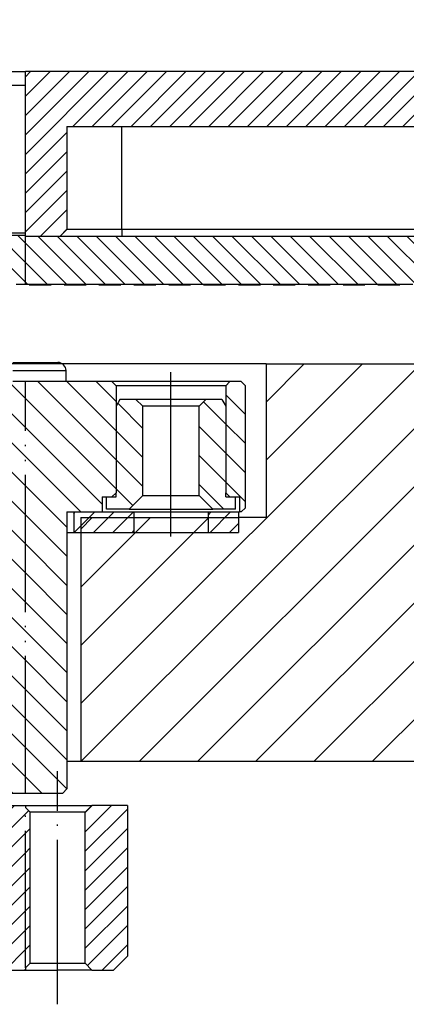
# Model space of a CAD drawing. Extents: x -1765 to 4890, y -3431 to 1272.
# Tile 160 of 189: x 3301 to 3330, y -2519 to -2447. Entities that reach past the tile are written whole.
import ezdxf

# ---------------------------------------------------------------- set-up
doc = ezdxf.new("R2010")
doc.units = 0
for name, pattern in [('DASHED', [15, 7, -8]), ('DOT_CENTER', [14, 12, -1, 0, -1]), ('PHANTOM', [13, 10, -1, 0, -1, 0, -1])]:
    doc.linetypes.add(name, pattern=pattern)
doc.layers.get('0').update_dxf_attribs({"linetype": 'CONTINUOUS'})
doc.layers.add('1', color=7, linetype='CONTINUOUS')
doc.dimstyles.get("Standard").update_dxf_attribs({"dimtxt": 0.18, "dimasz": 0.18, "dimexe": 0.18, "dimexo": 0.0625, "dimgap": 0.09, "dimtad": 0, "dimtih": 1, "dimtoh": 1, "dimdec": 4, "dimzin": 0, "dimtxsty": 'STANDARD', "dimcen": 0.09, "dimazin": 3, "dimtfac": 1, "dimtdec": 4, "dimtofl": 0, "dimtmove": 0, "dimatfit": 3, "dimtolj": 1, "dimtzin": 0})
pattern_1 = [(225, (0, 0), (0.70710678, -0.70710678), [])]
pattern_2 = [(135, (0, 0), (-1.06066017, -1.06066017), [])]
pattern_3 = [(135, (0, 0), (-0.70710678, -0.70710678), [])]

# ---------------------------------------------------------------- blocks, each defined once
blk = doc.blocks.new('RING_CARRIER__2', base_point=(2925.83, -2517.051))
at = {"layer": '1', "linetype": 'CONTINUOUS'}
h = blk.add_hatch(dxfattribs=at)
h.set_pattern_fill('USER', color=6, scale=3, angle=45, pattern_type=0)
h.set_pattern_definition([(45, (0, 400), (-2.1213203, 2.1213203), [])])
h.paths.add_polyline_path([(3387.83, -2472.051), (3319.415, -2472.051), (3319.415, -2483.251), (3317.415, -2483.251), (3314.165, -2483.251), (3308.665, -2483.251), (3305.915, -2483.251), (3305.915, -2501.051), (3339.415, -2501.051), (3339.415, -2484.051), (3355.415, -2484.051), (3355.415, -2478.051), (3377.83, -2478.051), (3377.83, -2488.051), (3381.83, -2488.051), (3381.83, -2512.051), (3331.83, -2512.051), (3331.83, -2515.051), (3333.83, -2517.051), (3387.83, -2517.051)])
at = {"color": 6, "linetype": 'CONTINUOUS'}
for p, q in [((3319.415, -2472.051), (3269.83, -2472.051)), ((3319.415, -2472.051), (3319.415, -2483.251)), ((3319.415, -2472.051), (3387.83, -2472.051)), ((3305.915, -2483.251), (3308.665, -2483.251)), ((3305.915, -2483.251), (3305.915, -2501.051)), ((3308.665, -2483.251), (3314.165, -2483.251)), ((3314.165, -2483.251), (3317.415, -2483.251)), ((3319.415, -2483.251), (3317.415, -2483.251)), ((3305.915, -2501.051), (3304.915, -2501.051)), ((3339.415, -2501.051), (3305.915, -2501.051))]:
    blk.add_line(p, q, dxfattribs=at)
blk = doc.blocks.new('E7018FA__3', base_point=(3032.193, -2451.751))
blk.add_blockref('RING_CARRIER__2', (2925.83, -2517.051))
blk = doc.blocks.new('E7018C_512_ASSY__4', base_point=(2906.7, -2519.751))
blk.add_blockref('E7018FA__3', (3032.193, -2451.751))
blk = doc.blocks.new('SEC1__5', base_point=(2906.7, -2519.751))
blk.add_blockref('E7018C_512_ASSY__4', (2906.7, -2519.751))
blk = doc.blocks.new('PROBECARD_STIFFENER_1', base_point=(3004.515, -2504.251))
at = {"linetype": 'CONTINUOUS'}
h = blk.add_hatch(dxfattribs=at)
h.set_pattern_fill('USER', color=5, angle=225, pattern_type=0)
h.set_pattern_definition(pattern_1)
edge = h.paths.add_edge_path()
edge.add_spline(control_points=[(3294.729, -2516.251), (3294.595, -2516.118), (3294.326, -2515.851), (3294.058, -2515.585), (3293.924, -2515.451)], knot_values=[0, 0, 0, 0, 0.567723, 1.135447, 1.135447, 1.135447, 1.135447], degree=3, periodic=0)
edge.add_line((3293.924, -2515.451), (3293.924, -2505.051))
edge.add_spline(control_points=[(3293.924, -2505.051), (3294.058, -2504.918), (3294.326, -2504.651), (3294.595, -2504.385), (3294.729, -2504.251)], knot_values=[0, 0, 0, 0, 0.567723, 1.135447, 1.135447, 1.135447, 1.135447], degree=3, periodic=0)
edge.add_line((3294.729, -2504.251), (3301.894, -2504.251))
edge.add_line((3301.894, -2504.251), (3301.894, -2504.411))
edge.add_line((3301.894, -2504.411), (3301.894, -2516.092))
edge.add_line((3301.894, -2516.092), (3301.894, -2516.251))
edge.add_line((3301.894, -2516.251), (3295.636, -2516.251))
edge.add_line((3295.636, -2516.251), (3294.729, -2516.251))
h = blk.add_hatch(dxfattribs=at)
h.set_pattern_fill('USER', color=5, angle=225, pattern_type=0)
h.set_pattern_definition(pattern_1)
h.paths.add_polyline_path([(3301.894, -2504.411), (3302.235, -2504.751), (3302.235, -2515.751), (3301.894, -2516.092)])
h = blk.add_hatch(dxfattribs=at)
h.set_pattern_fill('USER', color=5, angle=225, pattern_type=0)
h.set_pattern_definition(pattern_1)
h.paths.add_polyline_path([(3308.315, -2516.251), (3309.315, -2515.251), (3309.315, -2504.251), (3306.735, -2504.251), (3306.235, -2504.751), (3306.235, -2515.751), (3306.735, -2516.251)])
at = {"color": 5, "linetype": 'CONTINUOUS'}
for p, q in [((3294.729, -2504.251), (3301.894, -2504.251)), ((3301.894, -2504.251), (3306.735, -2504.251)), ((3301.894, -2504.251), (3301.894, -2504.411)), ((3302.235, -2504.751), (3301.894, -2504.411)), ((3306.235, -2504.751), (3306.735, -2504.251)), ((3309.315, -2504.251), (3306.735, -2504.251)), ((3309.315, -2504.251), (3309.315, -2515.251)), ((3306.235, -2504.751), (3302.235, -2504.751)), ((3302.235, -2515.751), (3302.235, -2504.751)), ((3306.235, -2515.751), (3306.235, -2504.751)), ((3308.315, -2516.251), (3309.315, -2515.251)), ((3302.235, -2515.751), (3301.894, -2516.092)), ((3301.894, -2516.092), (3301.894, -2516.251)), ((3302.235, -2515.751), (3306.235, -2515.751)), ((3306.235, -2515.751), (3306.735, -2516.251)), ((3295.636, -2516.251), (3301.894, -2516.251)), ((3301.894, -2516.251), (3304.235, -2516.251)), ((3306.735, -2516.251), (3304.235, -2516.251)), ((3306.735, -2516.251), (3308.315, -2516.251))]:
    blk.add_line(p, q, dxfattribs=at)
at = {"color": 30, "linetype": 'PHANTOM'}
blk.add_line((3301.894, -2516.092), (3301.894, -2504.411), dxfattribs=at)
at = {"layer": '1', "color": 1, "linetype": 'DOT_CENTER'}
blk.add_line((3304.235, -2518.751), (3304.235, -2501.751), dxfattribs=at)
blk = doc.blocks.new('PROBE_CARD_STIFFENER_E4155', base_point=(3004.515, -2504.251))
blk.add_blockref('PROBECARD_STIFFENER_1', (3004.515, -2504.251))
blk = doc.blocks.new('PROBE_CARD_STIFFNER_AS4155', base_point=(3004.515, -2493.251))
blk.add_blockref('PROBE_CARD_STIFFENER_E4155', (3004.515, -2504.251))
blk = doc.blocks.new('PROBE_CARD_ASSY', base_point=(3004.515, -2490.251))
blk.add_blockref('PROBE_CARD_STIFFNER_AS4155', (3004.515, -2493.251))
blk = doc.blocks.new('BUSHING_E7018-21753', base_point=(3307.79, -2474.651))
at = {"linetype": 'CONTINUOUS'}
h = blk.add_hatch(dxfattribs=at)
h.set_pattern_fill('USER', color=6, scale=1.5, angle=135, pattern_type=0)
h.set_pattern_definition(pattern_2)
h.paths.add_polyline_path([(3310.44, -2475.151), (3309.94, -2474.651), (3308.778, -2474.651), (3308.49, -2475.151), (3308.49, -2481.451), (3308.49, -2481.751), (3308.19, -2481.751), (3307.79, -2481.751), (3307.79, -2482.651), (3309.44, -2482.651), (3310.44, -2481.651)])
h = blk.add_hatch(dxfattribs=at)
h.set_pattern_fill('USER', color=6, scale=1.5, angle=135, pattern_type=0)
h.set_pattern_definition(pattern_2)
h.paths.add_polyline_path([(3316.49, -2481.451), (3316.49, -2481.751), (3316.79, -2481.751), (3317.19, -2481.751), (3317.19, -2482.651), (3315.54, -2482.651), (3314.54, -2481.651), (3314.54, -2475.151), (3315.04, -2474.651), (3316.201, -2474.651), (3316.49, -2475.151)])
at = {"color": 7, "linetype": 'CONTINUOUS'}
for p, q in [((3308.778, -2474.651), (3308.49, -2475.151)), ((3309.94, -2474.651), (3308.778, -2474.651)), ((3310.44, -2475.151), (3309.94, -2474.651)), ((3315.04, -2474.651), (3309.94, -2474.651)), ((3310.44, -2481.651), (3310.44, -2475.151)), ((3314.54, -2475.151), (3310.44, -2475.151)), ((3314.54, -2475.151), (3315.04, -2474.651)), ((3314.54, -2481.651), (3314.54, -2475.151)), ((3316.201, -2474.651), (3315.04, -2474.651)), ((3316.201, -2474.651), (3316.49, -2475.151)), ((3310.44, -2481.651), (3309.44, -2482.651)), ((3310.44, -2481.651), (3313.939, -2481.651)), ((3313.939, -2481.651), (3314.54, -2481.651)), ((3314.54, -2481.651), (3315.54, -2482.651)), ((3307.79, -2481.751), (3308.19, -2481.751)), ((3307.79, -2482.651), (3307.79, -2481.751)), ((3308.19, -2481.751), (3308.49, -2481.751)), ((3316.49, -2481.751), (3316.79, -2481.751)), ((3316.79, -2481.751), (3317.19, -2481.751)), ((3317.19, -2482.651), (3317.19, -2481.751)), ((3309.44, -2482.651), (3307.79, -2482.651)), ((3309.44, -2482.651), (3315.54, -2482.651)), ((3317.19, -2482.651), (3315.54, -2482.651))]:
    blk.add_line(p, q, dxfattribs=at)
at = {"color": 6, "linetype": 'CONTINUOUS'}
for p, q in [((3308.49, -2475.151), (3308.49, -2481.451)), ((3316.49, -2475.151), (3316.49, -2481.451)), ((3308.49, -2481.751), (3308.49, -2481.451)), ((3316.49, -2481.751), (3316.49, -2481.451))]:
    blk.add_line(p, q, dxfattribs=at)
at = {"layer": '1', "color": 1, "linetype": 'DOT_CENTER'}
blk.add_line((3312.49, -2484.651), (3312.49, -2472.151), dxfattribs=at)
blk = doc.blocks.new('INSULATOR_RING_E7018-25451', base_point=(2996.415, -2482.851))
at = {"linetype": 'CONTINUOUS'}
h = blk.add_hatch(dxfattribs=at)
h.set_pattern_fill('USER', color=1, angle=225, pattern_type=0)
h.set_pattern_definition(pattern_1)
h.paths.add_polyline_path([(3307.49, -2482.851), (3309.79, -2482.851), (3309.79, -2484.351), (3305.415, -2484.351), (3305.415, -2482.851)])
h = blk.add_hatch(dxfattribs=at)
h.set_pattern_fill('USER', color=1, angle=225, pattern_type=0)
h.set_pattern_definition(pattern_1)
h.paths.add_polyline_path([(3315.19, -2484.351), (3317.415, -2484.351), (3317.415, -2482.851), (3315.19, -2482.851)])
at = {"color": 7, "linetype": 'DASHED'}
blk.add_line((3304.915, -2482.851), (3305.415, -2482.851), dxfattribs=at)
at = {"color": 7, "linetype": 'CONTINUOUS'}
for p, q in [((3305.415, -2482.851), (3305.415, -2484.351)), ((3305.415, -2482.851), (3307.49, -2482.851)), ((3307.49, -2482.851), (3309.79, -2482.851)), ((3309.79, -2482.851), (3312.49, -2482.851)), ((3309.79, -2482.851), (3309.79, -2484.351)), ((3312.49, -2482.851), (3315.19, -2482.851)), ((3315.19, -2482.851), (3317.415, -2482.851)), ((3315.19, -2482.851), (3315.19, -2484.351)), ((3317.415, -2482.851), (3317.415, -2484.351)), ((3304.915, -2484.351), (3305.415, -2484.351)), ((3305.415, -2484.351), (3309.79, -2484.351)), ((3309.79, -2484.351), (3312.49, -2484.351)), ((3312.49, -2484.351), (3315.19, -2484.351)), ((3315.19, -2484.351), (3317.415, -2484.351))]:
    blk.add_line(p, q, dxfattribs=at)
blk = doc.blocks.new('SCR_M5X16_PAN_INB_051514_2', base_point=(3300.972, -2471.951))
at = {"color": 7, "linetype": 'CONTINUOUS'}
for p, q in [((3300.972, -2471.951), (3303.193, -2471.951)), ((3303.193, -2471.951), (3304.247, -2471.951)), ((3304.847, -2473.351), (3304.847, -2472.551))]:
    blk.add_line(p, q, dxfattribs=at)
at = {"color": 1, "linetype": 'CONTINUOUS'}
for p, q in [((3300.972, -2472.551), (3303.617, -2472.551)), ((3303.617, -2472.551), (3304.847, -2472.551))]:
    blk.add_line(p, q, dxfattribs=at)
at = {"color": 7, "linetype": 'CONTINUOUS'}
blk.add_arc((3304.247, -2472.551), 0.6, 0, 90, dxfattribs=at)
blk = doc.blocks.new('SCREW_M5X16_INB_SET', base_point=(3008.982, -2471.951))
blk.add_blockref('SCR_M5X16_PAN_INB_051514_2', (3300.972, -2471.951))
blk = doc.blocks.new('BASE_RING_AUTO', base_point=(2995.915, -2473.351))
at = {"linetype": 'CONTINUOUS'}
h = blk.add_hatch(dxfattribs=at)
h.set_pattern_fill('USER', color=4, scale=1.5, angle=135, pattern_type=0)
h.set_pattern_definition(pattern_2)
edge = h.paths.add_edge_path()
edge.add_line((3301.894, -2473.351), (3300.972, -2473.351))
edge.add_line((3300.972, -2473.351), (3299.07, -2473.351))
edge.add_line((3299.07, -2473.351), (3298.984, -2473.351))
edge.add_line((3298.984, -2473.351), (3298.877, -2473.351))
edge.add_line((3298.877, -2473.351), (3298.732, -2473.351))
edge.add_line((3298.732, -2473.351), (3298.706, -2473.351))
edge.add_line((3298.706, -2473.351), (3298.687, -2473.351))
edge.add_line((3298.687, -2473.351), (3298.63, -2473.351))
edge.add_line((3298.63, -2473.351), (3298.541, -2473.351))
edge.add_line((3298.541, -2473.351), (3298.491, -2473.351))
edge.add_line((3298.491, -2473.351), (3298.402, -2473.351))
edge.add_line((3298.402, -2473.351), (3298.284, -2473.351))
edge.add_line((3298.284, -2473.351), (3298.226, -2473.351))
edge.add_line((3298.226, -2473.351), (3298.151, -2473.351))
edge.add_line((3298.151, -2473.351), (3298.039, -2473.351))
edge.add_line((3298.039, -2473.351), (3297.514, -2473.351))
edge.add_line((3297.514, -2473.351), (3297.255, -2473.351))
edge.add_line((3297.255, -2473.351), (3296.932, -2473.351))
edge.add_line((3296.932, -2473.351), (3296.926, -2473.351))
edge.add_line((3296.926, -2473.351), (3296.647, -2473.351))
edge.add_line((3296.647, -2473.351), (3296.596, -2473.351))
edge.add_line((3296.596, -2473.351), (3296.535, -2473.351))
edge.add_line((3296.535, -2473.351), (3296.429, -2473.351))
edge.add_line((3296.429, -2473.351), (3296.415, -2473.351))
edge.add_line((3296.415, -2473.351), (3296.391, -2473.351))
edge.add_line((3296.391, -2473.351), (3296.347, -2473.351))
edge.add_line((3296.347, -2473.351), (3296.183, -2473.351))
edge.add_line((3296.183, -2473.351), (3296.076, -2473.351))
edge.add_line((3296.076, -2473.351), (3296.042, -2473.351))
edge.add_line((3296.042, -2473.351), (3295.981, -2473.351))
edge.add_line((3295.981, -2473.351), (3295.834, -2473.351))
edge.add_line((3295.834, -2473.351), (3295.693, -2473.351))
edge.add_line((3295.693, -2473.351), (3295.572, -2473.351))
edge.add_line((3295.572, -2473.351), (3295.31, -2473.351))
edge.add_line((3295.31, -2473.351), (3295.271, -2473.351))
edge.add_line((3295.271, -2473.351), (3294.661, -2473.351))
edge.add_line((3294.661, -2473.351), (3294.63, -2473.351))
edge.add_line((3294.63, -2473.351), (3294.578, -2473.351))
edge.add_line((3294.578, -2473.351), (3294.492, -2473.351))
edge.add_line((3294.492, -2473.351), (3294.371, -2473.351))
edge.add_line((3294.371, -2473.351), (3294.31, -2473.351))
edge.add_line((3294.31, -2473.351), (3294.265, -2473.351))
edge.add_line((3294.265, -2473.351), (3294.239, -2473.351))
edge.add_line((3294.239, -2473.351), (3294.202, -2473.351))
edge.add_line((3294.202, -2473.351), (3294.178, -2473.351))
edge.add_line((3294.178, -2473.351), (3294.075, -2473.351))
edge.add_line((3294.075, -2473.351), (3294.053, -2473.351))
edge.add_line((3294.053, -2473.351), (3294.048, -2473.351))
edge.add_line((3294.048, -2473.351), (3294.024, -2473.351))
edge.add_spline(control_points=[(3294.024, -2473.351), (3293.974, -2473.401), (3293.873, -2473.501), (3293.773, -2473.601), (3293.722, -2473.651)], knot_values=[0, 0, 0, 0, 0.212901, 0.425803, 0.425803, 0.425803, 0.425803], degree=3, periodic=0)
edge.add_line((3293.722, -2473.651), (3293.722, -2503.051))
edge.add_spline(control_points=[(3293.722, -2503.051), (3293.773, -2503.101), (3293.873, -2503.201), (3293.974, -2503.301), (3294.024, -2503.351)], knot_values=[0, 0, 0, 0, 0.212901, 0.425803, 0.425803, 0.425803, 0.425803], degree=3, periodic=0)
edge.add_line((3294.024, -2503.351), (3301.894, -2503.351))
edge.add_line((3301.894, -2503.351), (3301.894, -2473.351))
h = blk.add_hatch(dxfattribs=at)
h.set_pattern_fill('USER', color=4, scale=1.5, angle=135, pattern_type=0)
h.set_pattern_definition(pattern_2)
h.paths.add_polyline_path([(3308.49, -2474.051), (3308.49, -2475.151), (3308.49, -2481.451), (3308.19, -2481.751), (3307.79, -2481.751), (3307.49, -2481.751), (3307.49, -2482.851), (3305.415, -2482.851), (3304.915, -2482.851), (3304.915, -2503.051), (3304.615, -2503.351), (3301.894, -2503.351), (3301.894, -2473.351), (3308.19, -2473.351), (3308.49, -2473.651)])
h = blk.add_hatch(dxfattribs=at)
h.set_pattern_fill('USER', color=4, scale=1.5, angle=135, pattern_type=0)
h.set_pattern_definition(pattern_2)
h.paths.add_polyline_path([(3317.915, -2473.651), (3317.915, -2482.551), (3317.615, -2482.851), (3317.49, -2482.851), (3317.49, -2481.751), (3317.19, -2481.751), (3316.79, -2481.751), (3316.49, -2481.451), (3316.49, -2475.151), (3316.49, -2474.051), (3316.49, -2473.651), (3316.79, -2473.351), (3317.615, -2473.351)])
at = {"color": 4, "linetype": 'CONTINUOUS'}
for p, q in [((3301.894, -2473.351), (3300.972, -2473.351)), ((3308.19, -2473.351), (3301.894, -2473.351)), ((3308.49, -2473.651), (3308.19, -2473.351)), ((3316.79, -2473.351), (3308.19, -2473.351)), ((3308.49, -2473.651), (3308.49, -2474.051)), ((3312.49, -2473.651), (3308.49, -2473.651)), ((3316.49, -2473.651), (3312.49, -2473.651)), ((3316.49, -2473.651), (3316.79, -2473.351)), ((3316.49, -2473.651), (3316.49, -2474.051)), ((3317.615, -2473.351), (3316.79, -2473.351)), ((3317.615, -2473.351), (3317.915, -2473.651)), ((3317.915, -2482.551), (3317.915, -2473.651)), ((3308.49, -2474.051), (3308.49, -2475.151)), ((3316.49, -2474.051), (3316.49, -2475.151)), ((3308.49, -2475.151), (3308.49, -2481.451)), ((3316.49, -2475.151), (3316.49, -2481.451)), ((3308.49, -2481.451), (3308.19, -2481.751)), ((3316.49, -2481.451), (3316.79, -2481.751)), ((3307.49, -2481.751), (3307.49, -2482.851)), ((3307.49, -2481.751), (3307.79, -2481.751)), ((3307.79, -2481.751), (3308.19, -2481.751)), ((3316.79, -2481.751), (3317.19, -2481.751)), ((3317.19, -2481.751), (3317.49, -2481.751)), ((3317.49, -2481.751), (3317.49, -2482.851)), ((3304.915, -2482.851), (3305.415, -2482.851)), ((3304.915, -2482.851), (3304.915, -2503.051)), ((3305.415, -2482.851), (3307.49, -2482.851)), ((3317.415, -2482.851), (3317.49, -2482.851)), ((3317.615, -2482.851), (3317.49, -2482.851)), ((3317.615, -2482.851), (3317.915, -2482.551)), ((3304.615, -2503.351), (3304.915, -2503.051)), ((3294.024, -2503.351), (3301.894, -2503.351)), ((3301.894, -2503.351), (3304.615, -2503.351))]:
    blk.add_line(p, q, dxfattribs=at)
at = {"color": 4, "linetype": 'PHANTOM'}
blk.add_line((3301.894, -2503.351), (3301.894, -2473.351), dxfattribs=at)
at = {"color": 4, "linetype": 'DASHED'}
for p, q in [((3308.19, -2481.751), (3308.49, -2481.751)), ((3316.49, -2481.751), (3316.79, -2481.751)), ((3307.49, -2482.851), (3309.79, -2482.851)), ((3309.79, -2482.851), (3312.49, -2482.851)), ((3312.49, -2482.851), (3315.19, -2482.851)), ((3315.19, -2482.851), (3317.415, -2482.851))]:
    blk.add_line(p, q, dxfattribs=at)
blk = doc.blocks.new('BASE_RING_AUTO_E7018-22551', base_point=(2995.915, -2473.351))
blk.add_blockref('BASE_RING_AUTO', (2995.915, -2473.351))
blk = doc.blocks.new('BASE_RING_AUTO_ASSY_E72551', base_point=(2995.915, -2447.851))
for name, p in [('SCREW_M5X16_INB_SET', (3008.982, -2471.951)), ('BUSHING_E7018-21753', (3307.79, -2474.651)), ('BASE_RING_AUTO_E7018-22551', (2995.915, -2473.351)), ('INSULATOR_RING_E7018-25451', (2996.415, -2482.851))]:
    blk.add_blockref(name, p)
blk = doc.blocks.new('LOAD_BO_LARGE', base_point=(2942.285, -2462.701))
at = {"linetype": 'CONTINUOUS'}
h = blk.add_hatch(dxfattribs=at)
h.set_pattern_fill('USER', color=3, angle=135, pattern_type=0)
h.set_pattern_definition(pattern_3)
h.paths.add_polyline_path([(3271.585, -2466.251), (3271.062, -2466.251), (3270.866, -2466.251), (3270.865, -2466.251), (3270.745, -2466.251), (3270.745, -2466.301), (3269.145, -2466.301), (3269.145, -2466.251), (3269.07, -2466.251), (3268.205, -2466.251), (3268.205, -2466.301), (3266.605, -2466.301), (3266.605, -2466.251), (3265.674, -2466.251), (3265.665, -2466.251), (3265.665, -2466.301), (3264.065, -2466.301), (3264.065, -2466.251), (3263.878, -2466.251), (3263.682, -2466.251), (3263.125, -2466.251), (3263.125, -2466.301), (3261.525, -2466.301), (3261.525, -2466.251), (3260.585, -2466.251), (3260.585, -2466.301), (3258.985, -2466.301), (3258.985, -2466.251), (3258.49, -2466.251), (3258.294, -2466.251), (3258.045, -2466.251), (3258.045, -2466.301), (3256.445, -2466.301), (3256.445, -2466.251), (3255.505, -2466.251), (3255.505, -2466.301), (3253.905, -2466.301), (3253.905, -2466.251), (3253.669, -2466.251), (3253.287, -2466.251), (3253.102, -2466.251), (3252.965, -2466.251), (3252.965, -2466.301), (3251.365, -2466.301), (3251.365, -2466.251), (3251.305, -2466.251), (3251.109, -2466.251), (3250.841, -2466.251), (3250.459, -2466.251), (3250.425, -2466.251), (3250.425, -2466.301), (3248.825, -2466.301), (3248.825, -2466.251), (3248.477, -2466.251), (3248.095, -2466.251), (3247.885, -2466.251), (3247.713, -2466.251), (3247.517, -2466.251), (3247.249, -2466.251), (3246.889, -2466.251), (3246.867, -2466.251), (3246.485, -2466.251), (3246.285, -2466.251), (3246.103, -2466.251), (3246.01, -2466.251), (3245.917, -2466.251), (3245.721, -2466.251), (3245.657, -2466.251), (3245.649, -2466.251), (3245.345, -2466.251), (3245.267, -2466.251), (3244.885, -2466.251), (3244.503, -2466.251), (3244.384, -2466.251), (3244.121, -2466.251), (3243.925, -2466.251), (3243.745, -2466.251), (3243.657, -2466.251), (3243.275, -2466.251), (3242.843, -2466.251), (3242.843, -2462.751), (3243.098, -2462.751), (3243.915, -2462.751), (3245.265, -2462.751), (3246.165, -2462.751), (3249.515, -2462.751), (3257.915, -2462.751), (3262.165, -2462.751), (3264.055, -2462.751), (3264.055, -2462.701), (3301.894, -2462.701), (3301.894, -2462.751), (3301.894, -2466.251), (3301.225, -2466.251), (3300.972, -2466.251), (3299.625, -2466.251), (3298.685, -2466.251), (3298.685, -2466.301), (3297.085, -2466.301), (3297.085, -2466.251), (3296.145, -2466.251), (3296.145, -2466.301), (3294.545, -2466.301), (3294.545, -2466.251), (3293.605, -2466.251), (3293.605, -2466.301), (3292.005, -2466.301), (3292.005, -2466.251), (3291.065, -2466.251), (3291.065, -2466.301), (3290.765, -2466.301), (3289.765, -2466.301), (3289.465, -2466.301), (3289.465, -2466.251), (3288.525, -2466.251), (3288.525, -2466.301), (3288.225, -2466.301), (3287.225, -2466.301), (3286.925, -2466.301), (3286.925, -2466.251), (3285.985, -2466.251), (3285.985, -2466.301), (3285.685, -2466.301), (3284.685, -2466.301), (3284.385, -2466.301), (3284.385, -2466.251), (3283.445, -2466.251), (3283.445, -2466.301), (3281.845, -2466.301), (3281.845, -2466.251), (3280.905, -2466.251), (3280.905, -2466.301), (3279.305, -2466.301), (3279.305, -2466.251), (3278.365, -2466.251), (3278.365, -2466.301), (3276.765, -2466.301), (3276.765, -2466.251), (3275.825, -2466.251), (3275.825, -2466.301), (3274.225, -2466.301), (3274.225, -2466.251), (3273.935, -2466.251), (3273.48, -2466.251), (3273.285, -2466.251), (3273.285, -2466.301), (3271.685, -2466.301), (3271.685, -2466.251)])
h = blk.add_hatch(dxfattribs=at)
h.set_pattern_fill('USER', color=3, angle=135, pattern_type=0)
h.set_pattern_definition(pattern_3)
h.paths.add_polyline_path([(3349.415, -2462.751), (3353.435, -2462.751), (3353.435, -2464.851), (3352.035, -2466.251), (3349.485, -2466.251), (3347.885, -2466.251), (3346.945, -2466.251), (3345.345, -2466.251), (3344.405, -2466.251), (3342.805, -2466.251), (3341.865, -2466.251), (3340.265, -2466.251), (3339.325, -2466.251), (3337.725, -2466.251), (3336.785, -2466.251), (3335.185, -2466.251), (3334.245, -2466.251), (3332.645, -2466.251), (3331.705, -2466.251), (3330.105, -2466.251), (3329.165, -2466.251), (3327.565, -2466.251), (3326.625, -2466.251), (3325.025, -2466.251), (3324.085, -2466.251), (3322.485, -2466.251), (3321.545, -2466.251), (3319.945, -2466.251), (3319.005, -2466.251), (3317.405, -2466.251), (3316.465, -2466.251), (3314.865, -2466.251), (3313.925, -2466.251), (3312.325, -2466.251), (3311.385, -2466.251), (3309.785, -2466.251), (3308.845, -2466.251), (3307.245, -2466.251), (3306.305, -2466.251), (3304.705, -2466.251), (3303.765, -2466.251), (3302.165, -2466.251), (3301.894, -2466.251), (3301.894, -2462.751), (3304.415, -2462.751), (3308.915, -2462.751), (3324.535, -2462.751), (3344.915, -2462.751)])
at = {"color": 7, "linetype": 'CONTINUOUS'}
for p, q in [((3301.894, -2462.701), (3264.055, -2462.701)), ((3301.894, -2462.751), (3304.415, -2462.751)), ((3304.415, -2462.751), (3308.915, -2462.751)), ((3308.915, -2462.751), (3324.535, -2462.751)), ((3324.535, -2462.751), (3344.915, -2462.751))]:
    blk.add_line(p, q, dxfattribs=at)
at = {"color": 7, "linetype": 'DASHED'}
blk.add_line((3301.894, -2462.751), (3301.894, -2462.701), dxfattribs=at)
at = {"color": 30, "linetype": 'PHANTOM'}
blk.add_line((3301.894, -2466.251), (3301.894, -2462.751), dxfattribs=at)
at = {"color": 3, "linetype": 'CONTINUOUS'}
for p, q in [((3301.225, -2466.251), (3301.894, -2466.251)), ((3301.894, -2466.251), (3302.165, -2466.251)), ((3302.165, -2466.301), (3302.165, -2466.251)), ((3302.165, -2466.251), (3303.765, -2466.251)), ((3302.165, -2466.301), (3302.965, -2466.301)), ((3302.965, -2466.301), (3303.765, -2466.301)), ((3303.765, -2466.301), (3303.765, -2466.251)), ((3303.765, -2466.251), (3304.705, -2466.251)), ((3304.705, -2466.301), (3304.705, -2466.251)), ((3304.705, -2466.251), (3306.305, -2466.251)), ((3304.705, -2466.301), (3305.505, -2466.301)), ((3305.505, -2466.301), (3306.305, -2466.301)), ((3306.305, -2466.301), (3306.305, -2466.251)), ((3306.305, -2466.251), (3307.245, -2466.251)), ((3307.245, -2466.301), (3307.245, -2466.251)), ((3307.245, -2466.251), (3308.845, -2466.251)), ((3307.245, -2466.301), (3308.045, -2466.301)), ((3308.045, -2466.301), (3308.845, -2466.301)), ((3308.845, -2466.301), (3308.845, -2466.251)), ((3308.845, -2466.251), (3309.785, -2466.251)), ((3309.785, -2466.301), (3309.785, -2466.251)), ((3309.785, -2466.251), (3311.385, -2466.251)), ((3309.785, -2466.301), (3310.585, -2466.301)), ((3310.585, -2466.301), (3311.385, -2466.301)), ((3311.385, -2466.301), (3311.385, -2466.251)), ((3311.385, -2466.251), (3312.325, -2466.251)), ((3312.325, -2466.301), (3312.325, -2466.251)), ((3312.325, -2466.251), (3313.925, -2466.251)), ((3312.325, -2466.301), (3313.125, -2466.301)), ((3313.125, -2466.301), (3313.925, -2466.301)), ((3313.925, -2466.301), (3313.925, -2466.251)), ((3313.925, -2466.251), (3314.865, -2466.251)), ((3314.865, -2466.301), (3314.865, -2466.251)), ((3314.865, -2466.251), (3316.465, -2466.251)), ((3314.865, -2466.301), (3315.665, -2466.301)), ((3315.665, -2466.301), (3316.465, -2466.301)), ((3316.465, -2466.301), (3316.465, -2466.251)), ((3316.465, -2466.251), (3317.405, -2466.251)), ((3317.405, -2466.301), (3317.405, -2466.251)), ((3317.405, -2466.251), (3319.005, -2466.251)), ((3317.405, -2466.301), (3318.205, -2466.301)), ((3318.205, -2466.301), (3319.005, -2466.301)), ((3319.005, -2466.301), (3319.005, -2466.251)), ((3319.005, -2466.251), (3319.945, -2466.251)), ((3319.945, -2466.301), (3319.945, -2466.251)), ((3319.945, -2466.251), (3321.545, -2466.251)), ((3319.945, -2466.301), (3320.745, -2466.301)), ((3320.745, -2466.301), (3321.545, -2466.301)), ((3321.545, -2466.301), (3321.545, -2466.251)), ((3321.545, -2466.251), (3322.485, -2466.251)), ((3322.485, -2466.301), (3322.485, -2466.251)), ((3322.485, -2466.251), (3324.085, -2466.251)), ((3322.485, -2466.301), (3323.285, -2466.301)), ((3323.285, -2466.301), (3324.085, -2466.301)), ((3324.085, -2466.301), (3324.085, -2466.251)), ((3324.085, -2466.251), (3325.025, -2466.251)), ((3325.025, -2466.301), (3325.025, -2466.251)), ((3325.025, -2466.251), (3326.625, -2466.251)), ((3325.025, -2466.301), (3325.825, -2466.301)), ((3325.825, -2466.301), (3326.625, -2466.301)), ((3326.625, -2466.301), (3326.625, -2466.251)), ((3326.625, -2466.251), (3327.565, -2466.251)), ((3327.565, -2466.301), (3327.565, -2466.251)), ((3327.565, -2466.251), (3329.165, -2466.251)), ((3327.565, -2466.301), (3328.365, -2466.301)), ((3328.365, -2466.301), (3329.165, -2466.301)), ((3329.165, -2466.301), (3329.165, -2466.251)), ((3329.165, -2466.251), (3330.105, -2466.251))]:
    blk.add_line(p, q, dxfattribs=at)
blk = doc.blocks.new('STIFFENER_LARGE_E7018-4160', base_point=(2920.115, -2450.751))
at = {"linetype": 'CONTINUOUS'}
h = blk.add_hatch(dxfattribs=at)
h.set_pattern_fill('USER', color=1, angle=225, pattern_type=0)
h.set_pattern_definition(pattern_1)
h.paths.add_polyline_path([(3353.535, -2462.751), (3353.435, -2462.751), (3349.415, -2462.751), (3348.915, -2462.251), (3348.915, -2454.751), (3344.915, -2454.751), (3308.915, -2454.751), (3304.915, -2454.751), (3304.915, -2462.251), (3304.415, -2462.751), (3301.894, -2462.751), (3301.894, -2462.701), (3301.894, -2450.751), (3353.535, -2450.751), (3353.785, -2451.001), (3353.785, -2462.501)])
at = {"color": 7, "linetype": 'CONTINUOUS'}
for p, q in [((3268.055, -2450.751), (3301.894, -2450.751)), ((3301.894, -2462.701), (3301.894, -2450.751)), ((3353.535, -2450.751), (3301.894, -2450.751)), ((3301.894, -2451.751), (3268.055, -2451.751)), ((3304.915, -2454.751), (3308.915, -2454.751)), ((3304.915, -2454.751), (3304.915, -2462.251)), ((3308.915, -2454.751), (3344.915, -2454.751)), ((3304.915, -2462.251), (3304.415, -2462.751)), ((3308.915, -2462.251), (3304.915, -2462.251)), ((3344.915, -2462.251), (3308.915, -2462.251)), ((3278.399, -2462.501), (3301.894, -2462.501)), ((3301.894, -2462.751), (3301.894, -2462.701)), ((3301.894, -2462.751), (3304.415, -2462.751))]:
    blk.add_line(p, q, dxfattribs=at)
at = {"color": 1, "linetype": 'CONTINUOUS'}
for q in [(3308.915, -2454.751), (3308.915, -2462.751)]:
    blk.add_line((3308.915, -2462.251), q, dxfattribs=at)
at = {"color": 7, "linetype": 'DASHED'}
for p, q in [((3304.415, -2462.751), (3308.915, -2462.751)), ((3308.915, -2462.751), (3324.535, -2462.751)), ((3324.535, -2462.751), (3344.915, -2462.751))]:
    blk.add_line(p, q, dxfattribs=at)
blk = doc.blocks.new('STIFFENER_ASSY_LARGE_E4160', base_point=(2906.615, -2447.951))
blk.add_blockref('STIFFENER_LARGE_E7018-4160', (2920.115, -2450.751))
blk = doc.blocks.new('LOAD_BO_ASSY_LARGE', base_point=(2906.615, -2447.951))
for name, p in [('STIFFENER_ASSY_LARGE_E4160', (2906.615, -2447.951)), ('LOAD_BO_LARGE', (2942.285, -2462.701))]:
    blk.add_blockref(name, p)
blk = doc.blocks.new('WPIF_12INCH', base_point=(2906.615, -2447.851))
for name, p in [('PROBE_CARD_ASSY', (3004.515, -2490.251)), ('BASE_RING_AUTO_ASSY_E72551', (2995.915, -2447.851)), ('LOAD_BO_ASSY_LARGE', (2906.615, -2447.951))]:
    blk.add_blockref(name, p)
blk = doc.blocks.new('B-B', base_point=(3030.161, -2455.88))
blk.add_blockref('WPIF_12INCH', (2906.615, -2447.851))
blk = doc.blocks.new('1', base_point=(2845.413, -2487.084))
blk.add_blockref('B-B', (3030.161, -2455.88))
blk = doc.blocks.new('E7018-90050', base_point=(2906.615, -2573.992))
at = {"layer": '1'}
blk.add_blockref('1', (2845.413, -2487.084), dxfattribs=at)
blk = doc.blocks.new('VIEW1_POGO_TOWER__26', base_point=(2887.013, -2814.656))
blk.add_blockref('SEC1__5', (2906.7, -2519.751))
at = {"layer": '1', "color": 1, "linetype": 'CONTINUOUS', "has_arrowhead": 0}
blk.add_leader([(3287.709, -2457.068), (3318.454, -2372.52)], dimstyle='Standard', dxfattribs=at)
blk = doc.blocks.new('SEC_DD__27', base_point=(3500.99, -2456.251))
blk.add_blockref('VIEW1_POGO_TOWER__26', (2887.013, -2814.656))
blk = doc.blocks.new('D-E6980-90193-1S11B__28', base_point=(3525.638, -2222.889))
at = {"layer": '1'}
blk.add_blockref('SEC_DD__27', (3500.99, -2456.251), dxfattribs=at)

msp = doc.modelspace()

# ---------------------------------------------------------------- block references
for name, p in [('D-E6980-90193-1S11B__28', (3525.638, -2222.889)), ('E7018-90050', (2906.615, -2573.992))]:
    msp.add_blockref(name, p)

doc.saveas('drawing.dxf')
